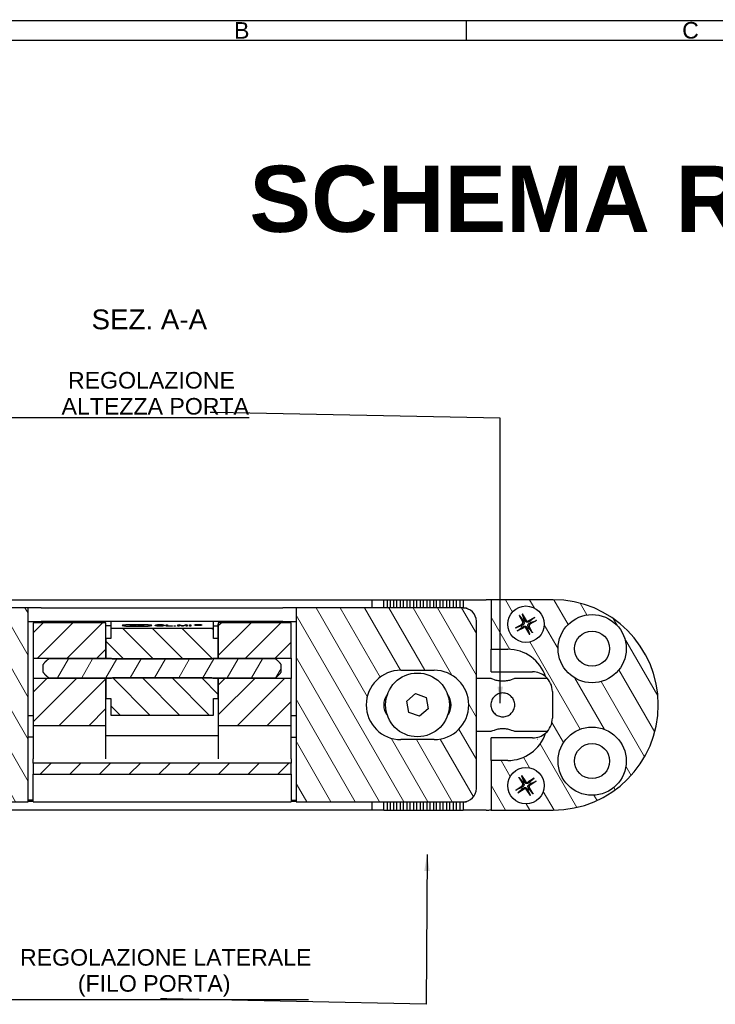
# Model space of a CAD drawing. Header units: millimetres. Extents: x 5 to 415, y 4 to 292.
# Tile 3 of 5: x 76 to 181, y 143 to 292. Entities that reach past the tile are written whole.
import ezdxf

# ---------------------------------------------------------------- set-up
doc = ezdxf.new("R2010")
doc.units = ezdxf.units.MM
for name, color, linetype, lineweight in [('Bordo (ISO)', 7, 'Continuous', 25), ('Simbolo (ISO)', 7, 'Continuous', 25), ('Tratteggio (ISO)', 7, 'Continuous', 15), ('Visibile (ISO)', 7, 'Continuous', 25)]:
    doc.layers.add(name, color=color, linetype=linetype, lineweight=lineweight)
doc.styles.add('Etichetta testo (ISO)', font='ARIAL.TTF')
doc.styles.add('Miglioranzo', font='ARIAL.TTF')
doc.dimstyles.new('Default - Metodo 1b (ISO)$7', dxfattribs={"dimtxt": 2.5, "dimasz": 2.5, "dimexe": 3.175, "dimexo": 0, "dimgap": 0.762, "dimtad": 1, "dimtoh": 1, "dimrnd": 1e-08, "dimtxsty": 'Miglioranzo', "dimcen": 0.09, "dimdle": 10, "dimclrd": 256, "dimclre": 256, "dimclrt": 256, "dimazin": 2, "dimtfac": 1.4, "dimtmove": 0, "dimatfit": 3, "dimfxl": 1, "dimtolj": 1, "dimlwd": -1, "dimlwe": -1, "dimarcsym": 0})

# ---------------------------------------------------------------- blocks, each defined once
blk = doc.blocks.new('Bordi Bordo A3')
at = {"layer": 'Bordo (ISO)'}
for p, q in [((8, 292), (415, 292)), ((143.67, 292), (143.67, 289)), ((5, 289), (415, 289))]:
    blk.add_line(p, q, dxfattribs=at)
at = {"layer": 'Bordo (ISO)', "char_height": 2.5, "width": 6.0822, "attachment_point": 5, "style": 'Miglioranzo'}
for s, insert in [('\\fArial|b0|i0;B', (109.75, 290.5)), ('C', (177.58, 290.5))]:
    blk.add_mtext(s, dxfattribs=dict(at, insert=insert))

msp = doc.modelspace()

# ---------------------------------------------------------------- hatches: boundary and pattern name
at = {"layer": 'Tratteggio (ISO)'}
h = msp.add_hatch(dxfattribs=at)
h.set_pattern_fill('ANSI31', color=256, scale=25.4, angle=75.0002, style=0)
h.set_pattern_definition([(120.0002, (0, 0), (-2.749626, -1.58751), [])])
edge = h.paths.add_edge_path()
edge.add_line((45.51, 196.95), (48.01, 196.95))
edge.add_line((48.01, 196.95), (48.01, 204.45))
edge.add_line((48.01, 204.45), (38.61, 204.45))
edge.add_ellipse((38.61, 188.55), major_axis=(0, 15.9), ratio=1, start_angle=0, end_angle=180)
edge.add_line((38.61, 172.65), (48.01, 172.65))
edge.add_line((48.01, 172.65), (48.01, 180.15))
edge.add_line((48.01, 180.15), (45.51, 180.15))
edge.add_ellipse((45.51, 186.15), major_axis=(0, -6), ratio=1, start_angle=288.2831, end_angle=360, ccw=False)
edge.add_ellipse((41.76, 186.55), major_axis=(-1.95, -2.28), ratio=1, start_angle=310.469, end_angle=360, ccw=False)
edge.add_line((38.76, 186.55), (38.76, 190.55))
edge.add_ellipse((41.76, 190.55), major_axis=(-3, 0), ratio=1, start_angle=310.469, end_angle=360, ccw=False)
edge.add_ellipse((45.51, 190.95), major_axis=(-5.7, 1.88), ratio=1, start_angle=288.2831, end_angle=360, ccw=False)
edge = h.paths.add_edge_path(flags=0)
edge.add_ellipse((32.76, 180.05), major_axis=(5.15, 0), ratio=1, start_angle=0, end_angle=360)
edge = h.paths.add_edge_path(flags=0)
edge.add_ellipse((32.76, 197.05), major_axis=(5.15, 0), ratio=1, start_angle=0, end_angle=360)
edge = h.paths.add_edge_path(flags=0)
edge.add_ellipse((42.76, 200.75), major_axis=(1.63, -2.21), ratio=1, start_angle=0, end_angle=360)
edge = h.paths.add_edge_path(flags=0)
edge.add_ellipse((42.76, 176.35), major_axis=(0, -2.75), ratio=1, start_angle=0, end_angle=360)
edge = h.paths.add_edge_path()
edge.add_line((149.96, 180.15), (147.46, 180.15))
edge.add_line((147.46, 180.15), (147.46, 172.65))
edge.add_line((147.46, 172.65), (156.81, 172.65))
edge.add_ellipse((156.81, 188.55), major_axis=(0, -15.9), ratio=1, start_angle=0, end_angle=180)
edge.add_line((156.81, 204.45), (147.46, 204.45))
edge.add_line((147.46, 204.45), (147.46, 196.95))
edge.add_line((147.46, 196.95), (149.96, 196.95))
edge.add_ellipse((149.96, 190.95), major_axis=(0, 6), ratio=1, start_angle=288.2831, end_angle=360, ccw=False)
edge.add_ellipse((153.71, 190.55), major_axis=(1.95, 2.28), ratio=1, start_angle=310.469, end_angle=360, ccw=False)
edge.add_line((156.71, 190.55), (156.71, 186.55))
edge.add_ellipse((153.71, 186.55), major_axis=(3, 0), ratio=1, start_angle=310.469, end_angle=360, ccw=False)
edge.add_ellipse((149.96, 186.15), major_axis=(5.7, -1.88), ratio=1, start_angle=288.2831, end_angle=360, ccw=False)
edge = h.paths.add_edge_path(flags=0)
edge.add_ellipse((162.71, 197.05), major_axis=(5.15, 0), ratio=1, start_angle=0, end_angle=360)
edge = h.paths.add_edge_path(flags=0)
edge.add_ellipse((162.71, 180.05), major_axis=(5.15, 0), ratio=1, start_angle=0, end_angle=360)
edge = h.paths.add_edge_path(flags=0)
edge.add_ellipse((152.71, 176.35), major_axis=(1.49, -2.31), ratio=1, start_angle=0, end_angle=360)
edge = h.paths.add_edge_path(flags=0)
edge.add_ellipse((152.71, 200.75), major_axis=(1.32, -2.41), ratio=1, start_angle=0, end_angle=360)
edge = h.paths.add_edge_path()
edge.add_line((117.96, 203.2), (117.96, 173.9))
edge.add_line((117.96, 173.9), (143.21, 173.9))
edge.add_ellipse((143.21, 175.9), major_axis=(0, -2), ratio=1, start_angle=0, end_angle=90)
edge.add_line((145.21, 175.9), (145.21, 201.2))
edge.add_ellipse((143.21, 201.2), major_axis=(2, 0), ratio=1, start_angle=0, end_angle=90)
edge.add_line((143.21, 203.2), (117.96, 203.2))
edge = h.paths.add_edge_path(flags=0)
edge.add_ellipse((138.81, 188.55), major_axis=(0, 5.25), ratio=1, start_angle=180, end_angle=360)
edge.add_line((138.81, 193.8), (133.81, 193.8))
edge.add_ellipse((133.81, 188.55), major_axis=(0, -5.25), ratio=1, start_angle=180, end_angle=360)
edge.add_line((133.81, 183.3), (138.81, 183.3))
edge = h.paths.add_edge_path()
edge.add_line((52.21, 173.9), (77.46, 173.9))
edge.add_line((77.46, 173.9), (77.46, 203.2))
edge.add_line((77.46, 203.2), (52.21, 203.2))
edge.add_ellipse((52.21, 201.2), major_axis=(0, 2), ratio=1, start_angle=0, end_angle=90)
edge.add_line((50.21, 201.2), (50.21, 175.9))
edge.add_ellipse((52.21, 175.9), major_axis=(-2, 0), ratio=1, start_angle=0, end_angle=90)
edge = h.paths.add_edge_path(flags=0)
edge.add_ellipse((61.61, 188.55), major_axis=(0, 5.25), ratio=1, start_angle=180, end_angle=360)
edge.add_line((61.61, 193.8), (56.61, 193.8))
edge.add_ellipse((56.61, 188.55), major_axis=(0, -5.25), ratio=1, start_angle=180, end_angle=360)
edge.add_line((56.61, 183.3), (61.61, 183.3))
h = msp.add_hatch(dxfattribs=at)
h.set_pattern_fill('ANSI31', color=256, scale=25.4, style=0)
h.set_pattern_definition([(45, (0, 0), (-2.245064, 2.245064), [])])
h.paths.add_polyline_path([(78.21, 195.62), (89.21, 195.62), (89.21, 198.61), (89.21, 200.97), (78.21, 200.97)])
h.paths.add_polyline_path([(89.21, 192.53), (78.21, 192.53), (78.21, 185.45), (89.21, 185.45), (89.21, 189.53)])
h.paths.add_polyline_path([(106.21, 185.45), (117.21, 185.45), (117.21, 192.53), (106.21, 192.53), (106.21, 189.53)])
h.paths.add_polyline_path([(117.21, 200.97), (106.21, 200.97), (106.21, 198.61), (106.21, 195.62), (117.21, 195.62)])
h.paths.add_polyline_path([(117.21, 178.06), (117.21, 179.74), (78.21, 179.74), (78.21, 178.06)])
h = msp.add_hatch(dxfattribs=at)
h.set_pattern_fill('ANSI31', color=256, scale=25.4, angle=90.0002, style=0)
h.set_pattern_definition([(135.0002, (0, 0), (-2.245056, -2.245072), [])])
edge = h.paths.add_edge_path()
edge.add_line((89.96, 198.61), (89.21, 198.61))
edge.add_line((89.21, 198.61), (89.21, 195.62))
edge.add_line((89.21, 195.62), (89.96, 195.62))
edge.add_spline(control_points=[(89.96, 195.62), (90.12, 195.56), (90.26, 195.51)], knot_values=[0, 0, 0, 0.031955, 0.031955, 0.031955], weights=[1, 1.000364, 1], degree=2, periodic=0)
edge.add_line((90.26, 195.51), (105.16, 195.51))
edge.add_spline(control_points=[(105.16, 195.51), (105.31, 195.56), (105.46, 195.62)], knot_values=[0, 0, 0, 0.031955, 0.031955, 0.031955], weights=[1, 1.000364, 1], degree=2, periodic=0)
edge.add_line((105.46, 195.62), (106.21, 195.62))
edge.add_line((106.21, 195.62), (106.21, 198.61))
edge.add_line((106.21, 198.61), (105.46, 198.61))
edge.add_line((105.46, 198.61), (105.46, 200.09))
edge.add_line((105.46, 200.09), (89.96, 200.09))
edge.add_line((89.96, 200.09), (89.96, 198.61))
edge = h.paths.add_edge_path()
edge.add_line((89.21, 189.53), (89.96, 189.53))
edge.add_line((89.96, 189.53), (89.96, 187.02))
edge.add_line((89.96, 187.02), (105.46, 187.02))
edge.add_line((105.46, 187.02), (105.46, 189.53))
edge.add_line((105.46, 189.53), (106.21, 189.53))
edge.add_line((106.21, 189.53), (106.21, 192.53))
edge.add_line((106.21, 192.53), (105.46, 192.53))
edge.add_spline(control_points=[(105.46, 192.53), (105.31, 192.58), (105.16, 192.64)], knot_values=[0, 0, 0, 0.031955, 0.031955, 0.031955], weights=[1, 1.000364, 1], degree=2, periodic=0)
edge.add_line((105.16, 192.64), (90.26, 192.64))
edge.add_spline(control_points=[(90.26, 192.64), (90.12, 192.58), (89.96, 192.53)], knot_values=[0, 0, 0, 0.031955, 0.031955, 0.031955], weights=[1, 1.000364, 1], degree=2, periodic=0)
edge.add_line((89.96, 192.53), (89.21, 192.53))
edge.add_line((89.21, 192.53), (89.21, 189.53))
h = msp.add_hatch(dxfattribs=at)
h.set_pattern_fill('ANSI31', color=256, scale=25.4, angle=15, style=0)
h.set_pattern_definition([(60, (0, 0), (-2.74963, 1.5875), [])])
edge = h.paths.add_edge_path()
edge.add_spline(control_points=[(79.71, 193.52), (79.95, 193.14), (80.58, 192.64)], knot_values=[0, 0, 0, 0.123716, 0.123716, 0.123716], weights=[1, 1.033066, 1], degree=2, periodic=0)
edge.add_line((80.58, 192.64), (90.26, 192.64))
edge.add_line((90.26, 192.64), (105.16, 192.64))
edge.add_line((105.16, 192.64), (114.85, 192.64))
edge.add_spline(control_points=[(114.85, 192.64), (115.47, 193.14), (115.71, 193.52)], knot_values=[0, 0, 0, 0.123716, 0.123716, 0.123716], weights=[1, 1.033066, 1], degree=2, periodic=0)
edge.add_line((115.71, 193.52), (115.71, 194.63))
edge.add_spline(control_points=[(115.71, 194.63), (115.47, 195.01), (114.85, 195.51)], knot_values=[0, 0, 0, 0.123716, 0.123716, 0.123716], weights=[1, 1.033066, 1], degree=2, periodic=0)
edge.add_line((114.85, 195.51), (105.16, 195.51))
edge.add_line((105.16, 195.51), (90.26, 195.51))
edge.add_line((90.26, 195.51), (80.58, 195.51))
edge.add_spline(control_points=[(80.58, 195.51), (79.95, 195.01), (79.71, 194.63)], knot_values=[0, 0, 0, 0.123716, 0.123716, 0.123716], weights=[1, 1.033066, 1], degree=2, periodic=0)
edge.add_line((79.71, 194.63), (79.71, 193.52))

# ---------------------------------------------------------------- linework, layer by layer
at = {"layer": 'Visibile (ISO)'}
for p, q in [((65.96, 204.45), (129.46, 204.45)), ((129.46, 204.45), (131.21, 204.45)), ((129.46, 203.2), (129.46, 204.45)), ((131.21, 204.45), (131.71, 204.45)), ((131.21, 203.2), (131.21, 204.45)), ((131.71, 204.45), (131.71, 203.2)), ((131.71, 204.45), (132.21, 204.45)), ((132.21, 204.45), (132.71, 204.45)), ((132.21, 204.45), (132.21, 203.2)), ((132.71, 204.45), (133.21, 204.45)), ((132.71, 204.45), (132.71, 203.2)), ((133.21, 203.2), (133.21, 204.45)), ((133.21, 204.45), (133.71, 204.45)), ((133.71, 204.45), (133.71, 203.2)), ((133.71, 204.45), (134.21, 204.45)), ((134.21, 204.45), (134.71, 204.45)), ((134.21, 203.2), (134.21, 204.45)), ((134.71, 204.45), (135.21, 204.45)), ((134.71, 204.45), (134.71, 203.2)), ((135.21, 204.45), (135.71, 204.45)), ((135.21, 203.2), (135.21, 204.45)), ((135.71, 204.45), (136.21, 204.45)), ((135.71, 204.45), (135.71, 203.2)), ((136.21, 204.45), (136.71, 204.45)), ((136.21, 203.2), (136.21, 204.45)), ((136.71, 204.45), (137.21, 204.45)), ((136.71, 204.45), (136.71, 203.2)), ((137.21, 204.45), (137.71, 204.45)), ((137.21, 203.2), (137.21, 204.45)), ((137.71, 204.45), (138.21, 204.45)), ((137.71, 204.45), (137.71, 203.2)), ((138.21, 204.45), (138.71, 204.45)), ((138.21, 203.2), (138.21, 204.45)), ((138.71, 204.45), (139.21, 204.45)), ((138.71, 204.45), (138.71, 203.2)), ((139.21, 204.45), (139.71, 204.45)), ((139.21, 203.2), (139.21, 204.45)), ((139.71, 204.45), (140.21, 204.45)), ((139.71, 204.45), (139.71, 203.2)), ((140.21, 204.45), (140.71, 204.45)), ((140.21, 203.2), (140.21, 204.45)), ((140.71, 204.45), (141.21, 204.45)), ((140.71, 204.45), (140.71, 203.2)), ((141.21, 204.45), (141.71, 204.45)), ((141.21, 203.2), (141.21, 204.45)), ((141.71, 204.45), (142.21, 204.45)), ((141.71, 204.45), (141.71, 203.2)), ((142.21, 204.45), (142.71, 204.45)), ((142.21, 203.2), (142.21, 204.45)), ((142.71, 204.45), (143.21, 204.45)), ((142.71, 204.45), (142.71, 203.2)), ((143.21, 204.45), (143.21, 203.2)), ((143.21, 204.45), (146.71, 204.45)), ((156.81, 204.45), (147.46, 204.45)), ((147.46, 204.45), (147.46, 196.95)), ((77.46, 203.2), (52.21, 203.2)), ((77.46, 173.9), (77.46, 203.2)), ((79.46, 203.2), (77.46, 203.2)), ((79.46, 203.2), (115.96, 203.2)), ((117.96, 203.2), (115.96, 203.2)), ((117.96, 203.2), (117.96, 173.9)), ((143.21, 203.2), (117.96, 203.2)), ((143.21, 203.2), (143.71, 203.2)), ((143.71, 203.2), (143.71, 203.14)), ((77.46, 201.15), (79.46, 201.15)), ((89.21, 200.97), (78.21, 200.97)), ((78.21, 200.97), (78.21, 195.62)), ((115.96, 201.15), (79.46, 201.15)), ((89.21, 195.62), (89.21, 200.97)), ((89.96, 201.15), (89.96, 200.09)), ((105.46, 200.09), (105.46, 201.15)), ((117.21, 200.97), (106.21, 200.97)), ((106.21, 200.97), (106.21, 195.62)), ((115.96, 201.15), (117.96, 201.15)), ((117.21, 195.62), (117.21, 200.97)), ((145.21, 175.9), (145.21, 201.2)), ((151.7, 202.07), (152.24, 201.04)), ((151.75, 201.99), (152.25, 201.34)), ((152.15, 202.31), (152.72, 201.31)), ((152.46, 201.46), (152.19, 202.23)), ((154.03, 201.76), (153.01, 201.23)), ((154.28, 201.32), (153.27, 200.74)), ((153.95, 201.71), (153.3, 201.21)), ((153.42, 201), (154.19, 201.27)), ((89.96, 200.48), (89.21, 200.48)), ((105.46, 200.09), (89.96, 200.09)), ((89.96, 200.09), (89.96, 198.61)), ((91.76, 200.56), (91.76, 200.52)), ((92.91, 200.56), (92.91, 200.52)), ((93.24, 200.64), (93.24, 200.63)), ((93.24, 200.48), (93.24, 200.47)), ((93.34, 200.65), (93.34, 200.64)), ((93.34, 200.49), (93.34, 200.48)), ((93.43, 200.64), (93.43, 200.63)), ((93.43, 200.48), (93.43, 200.47)), ((93.76, 200.56), (93.76, 200.52)), ((94.06, 200.56), (94.06, 200.52)), ((94.39, 200.64), (94.39, 200.63)), ((94.39, 200.48), (94.39, 200.47)), ((94.49, 200.65), (94.49, 200.64)), ((94.49, 200.49), (94.49, 200.48)), ((94.58, 200.64), (94.58, 200.63)), ((94.58, 200.48), (94.58, 200.47)), ((94.91, 200.56), (94.91, 200.52)), ((96.06, 200.56), (96.06, 200.52)), ((96.87, 200.56), (96.87, 200.49)), ((97.89, 200.57), (97.89, 200.49)), ((98.35, 200.47), (98.35, 200.67)), ((98.35, 200.67), (98.54, 200.67)), ((99.28, 200.47), (98.35, 200.47)), ((98.54, 200.67), (98.54, 200.49)), ((98.54, 200.49), (99.28, 200.49)), ((98.54, 200.49), (98.54, 200.47)), ((99.28, 200.49), (99.28, 200.47)), ((99.54, 200.47), (99.54, 200.49)), ((99.54, 200.49), (99.75, 200.49)), ((99.75, 200.47), (99.54, 200.47)), ((99.75, 200.49), (99.75, 200.47)), ((100.09, 200.47), (100.09, 200.67)), ((100.09, 200.67), (100.39, 200.67)), ((100.28, 200.47), (100.09, 200.47)), ((100.29, 200.64), (100.28, 200.64)), ((100.28, 200.64), (100.28, 200.47)), ((100.71, 200.47), (100.29, 200.64)), ((100.39, 200.67), (100.74, 200.53)), ((100.39, 200.67), (100.39, 200.6)), ((100.89, 200.47), (100.71, 200.47)), ((100.81, 200.5), (100.81, 200.5)), ((100.81, 200.5), (100.81, 200.47)), ((100.81, 200.5), (100.81, 200.47)), ((100.89, 200.53), (101.25, 200.67)), ((101.32, 200.63), (100.89, 200.47)), ((101.25, 200.67), (101.51, 200.67)), ((101.25, 200.67), (101.25, 200.61)), ((101.33, 200.63), (101.32, 200.63)), ((101.33, 200.47), (101.33, 200.63)), ((101.51, 200.47), (101.33, 200.47)), ((101.51, 200.67), (101.51, 200.47)), ((101.86, 200.47), (101.86, 200.67)), ((101.86, 200.67), (102.07, 200.67)), ((102.07, 200.47), (101.86, 200.47)), ((102.07, 200.67), (102.07, 200.47)), ((102.72, 200.62), (102.72, 200.59)), ((102.97, 200.65), (103.25, 200.65)), ((102.97, 200.59), (102.97, 200.65)), ((103.05, 200.59), (102.97, 200.59)), ((103.24, 200.64), (103.05, 200.64)), ((103.05, 200.64), (103.05, 200.62)), ((103.05, 200.62), (103.05, 200.62)), ((103.05, 200.62), (103.24, 200.62)), ((103.05, 200.62), (103.05, 200.59)), ((103.16, 200.62), (103.05, 200.62)), ((103.34, 200.59), (103.16, 200.62)), ((103.3, 200.64), (103.24, 200.64)), ((103.24, 200.62), (103.3, 200.63)), ((103.24, 200.62), (103.24, 200.61)), ((103.25, 200.65), (103.34, 200.64)), ((103.25, 200.65), (103.25, 200.64)), ((103.26, 200.62), (103.44, 200.59)), ((103.26, 200.62), (103.26, 200.6)), ((103.34, 200.62), (103.26, 200.62)), ((103.31, 200.64), (103.3, 200.64)), ((103.3, 200.63), (103.3, 200.62)), ((103.3, 200.63), (103.31, 200.63)), ((103.33, 200.63), (103.31, 200.64)), ((103.31, 200.63), (103.31, 200.62)), ((103.31, 200.63), (103.33, 200.63)), ((103.33, 200.63), (103.33, 200.62)), ((103.33, 200.63), (103.33, 200.63)), ((103.34, 200.64), (103.38, 200.64)), ((103.34, 200.64), (103.34, 200.62)), ((103.38, 200.62), (103.34, 200.62)), ((103.44, 200.59), (103.34, 200.59)), ((103.38, 200.64), (103.41, 200.63)), ((103.38, 200.64), (103.38, 200.62)), ((103.41, 200.63), (103.38, 200.62)), ((103.41, 200.63), (103.41, 200.63)), ((103.63, 200.62), (103.63, 200.59)), ((105.46, 200.48), (106.19, 200.48)), ((105.46, 198.61), (105.46, 200.09)), ((106.19, 198.61), (106.19, 200.73)), ((106.21, 200.73), (106.19, 200.73)), ((151.15, 200.18), (152.15, 200.76)), ((152, 200.5), (151.23, 200.22)), ((151.39, 199.74), (152.42, 200.27)), ((151.47, 199.79), (152.12, 200.29)), ((153.28, 199.19), (152.7, 200.19)), ((152.96, 200.04), (153.24, 199.27)), ((153.68, 199.51), (153.18, 200.16)), ((153.72, 199.43), (153.19, 200.46)), ((89.96, 198.61), (89.21, 198.61)), ((89.21, 198.61), (89.21, 195.62)), ((106.21, 198.61), (105.46, 198.61)), ((106.21, 195.62), (106.21, 198.61)), ((147.46, 196.95), (149.96, 196.95)), ((147.46, 193.55), (147.46, 196.95)), ((78.21, 195.62), (89.21, 195.62)), ((78.21, 195.62), (78.21, 192.53)), ((114.85, 195.51), (80.58, 195.51)), ((89.21, 195.51), (89.21, 195.62)), ((89.21, 195.62), (89.96, 195.62)), ((89.21, 195.51), (89.21, 195.62)), ((89.96, 195.62), (89.96, 195.51)), ((90.26, 195.51), (105.16, 195.51)), ((105.46, 195.62), (106.21, 195.62)), ((105.46, 195.51), (105.46, 195.62)), ((106.21, 195.62), (117.21, 195.62)), ((106.21, 195.51), (106.21, 195.62)), ((106.21, 195.62), (106.21, 195.51)), ((117.21, 195.62), (117.21, 192.53)), ((79.71, 194.63), (79.71, 193.52)), ((115.71, 193.52), (115.71, 194.63)), ((133.81, 193.8), (138.81, 193.8)), ((147.46, 193.55), (153.71, 193.55)), ((89.21, 192.53), (78.21, 192.53)), ((78.21, 192.53), (78.21, 185.45)), ((80.58, 192.64), (114.85, 192.64)), ((89.21, 192.53), (89.21, 192.64)), ((89.21, 192.53), (89.21, 192.64)), ((89.21, 185.45), (89.21, 192.53)), ((89.96, 192.53), (89.21, 192.53)), ((89.21, 192.53), (89.21, 189.53)), ((89.96, 192.64), (89.96, 192.53)), ((105.16, 192.64), (90.26, 192.64)), ((105.46, 192.53), (105.46, 192.64)), ((106.21, 192.53), (105.46, 192.53)), ((106.21, 192.53), (106.21, 192.64)), ((106.21, 192.64), (106.21, 192.53)), ((117.21, 192.53), (106.21, 192.53)), ((106.21, 192.53), (106.21, 185.45)), ((106.21, 189.53), (106.21, 192.53)), ((117.21, 185.45), (117.21, 192.53)), ((147.41, 192.55), (145.21, 192.55)), ((155.95, 192.55), (151.01, 192.55)), ((156.71, 190.55), (156.71, 186.55)), ((89.21, 189.53), (89.96, 189.53)), ((89.96, 189.53), (89.96, 187.02)), ((105.46, 187.02), (105.46, 189.53)), ((105.46, 189.53), (106.21, 189.53)), ((131.71, 190.08), (131.71, 189.99)), ((134.68, 189.13), (135.99, 190.25)), ((135, 187.42), (134.68, 189.13)), ((135.99, 190.25), (137.63, 189.68)), ((137.63, 189.68), (137.95, 187.97)), ((141.21, 187.55), (141.21, 189.55)), ((137.95, 187.97), (136.63, 186.85)), ((77.46, 186.95), (78.21, 186.95)), ((89.96, 187.02), (105.46, 187.02)), ((117.21, 186.95), (117.96, 186.95)), ((131.71, 187.11), (131.71, 187.02)), ((136.63, 186.85), (135, 187.42)), ((78.21, 185.45), (89.21, 185.45)), ((78.21, 185.45), (78.21, 180.42)), ((89.21, 180.42), (89.21, 185.45)), ((106.21, 185.45), (117.21, 185.45)), ((106.21, 185.45), (106.21, 180.42)), ((117.21, 180.42), (117.21, 185.45)), ((147.41, 184.55), (145.21, 184.55)), ((155.95, 184.55), (151.01, 184.55)), ((78.21, 183.65), (77.46, 183.65)), ((89.21, 183.9), (106.21, 183.9)), ((117.21, 183.65), (117.96, 183.65)), ((138.81, 183.3), (133.81, 183.3)), ((147.46, 180.15), (147.46, 183.55)), ((153.71, 183.55), (147.46, 183.55)), ((78.21, 179.74), (78.21, 180.42)), ((117.21, 180.42), (117.21, 179.74)), ((149.96, 180.15), (147.46, 180.15)), ((147.46, 180.15), (147.46, 172.65)), ((117.21, 179.74), (78.21, 179.74)), ((78.21, 179.74), (78.21, 178.06)), ((117.21, 178.06), (117.21, 179.74)), ((78.21, 178.06), (117.21, 178.06)), ((78.21, 173.9), (78.21, 178.06)), ((117.21, 178.06), (117.21, 173.9)), ((151.61, 177.6), (152.22, 176.61)), ((151.66, 177.52), (152.21, 176.91)), ((152.04, 177.87), (152.68, 176.91)), ((152.41, 177.04), (152.08, 177.79)), ((153.96, 177.45), (152.97, 176.85)), ((153.88, 177.4), (153.27, 176.85)), ((151.19, 175.68), (152.15, 176.32)), ((152.02, 176.05), (151.27, 175.72)), ((151.47, 175.25), (152.45, 175.85)), ((151.54, 175.3), (152.15, 175.85)), ((153.39, 174.83), (152.74, 175.79)), ((153.01, 175.66), (153.34, 174.91)), ((153.81, 175.1), (153.21, 176.09)), ((153.76, 175.18), (153.22, 175.79)), ((154.23, 177.02), (153.27, 176.38)), ((153.4, 176.65), (154.15, 176.98)), ((78.21, 174.15), (77.46, 174.15)), ((117.21, 174.15), (117.96, 174.15)), ((117.94, 174.15), (117.94, 173.95)), ((52.21, 173.9), (77.46, 173.9)), ((129.46, 172.65), (65.96, 172.65)), ((78.21, 173.95), (77.46, 173.95)), ((78.21, 173.9), (117.21, 173.9)), ((117.94, 173.95), (117.21, 173.95)), ((117.96, 173.9), (143.21, 173.9)), ((129.46, 172.65), (129.46, 173.9)), ((131.21, 172.65), (129.46, 172.65)), ((131.21, 172.65), (131.21, 173.9)), ((131.21, 172.65), (131.71, 172.65)), ((131.71, 173.9), (131.71, 172.65)), ((131.71, 172.65), (132.21, 172.65)), ((132.21, 173.9), (132.21, 172.65)), ((132.21, 172.65), (132.71, 172.65)), ((132.71, 173.9), (132.71, 172.65)), ((132.71, 172.65), (133.21, 172.65)), ((133.21, 172.65), (133.21, 173.9)), ((133.21, 172.65), (133.71, 172.65)), ((133.71, 173.9), (133.71, 172.65)), ((133.71, 172.65), (134.21, 172.65)), ((134.21, 172.65), (134.21, 173.9)), ((134.21, 172.65), (134.71, 172.65)), ((134.71, 173.9), (134.71, 172.65)), ((134.71, 172.65), (135.21, 172.65)), ((135.21, 172.65), (135.21, 173.9)), ((135.21, 172.65), (135.71, 172.65)), ((135.71, 173.9), (135.71, 172.65)), ((135.71, 172.65), (136.21, 172.65)), ((136.21, 172.65), (136.21, 173.9)), ((136.21, 172.65), (136.71, 172.65)), ((136.71, 173.9), (136.71, 172.65)), ((136.71, 172.65), (137.21, 172.65)), ((137.21, 172.65), (137.21, 173.9)), ((137.21, 172.65), (137.71, 172.65)), ((137.71, 173.9), (137.71, 172.65)), ((137.71, 172.65), (138.21, 172.65)), ((138.21, 172.65), (138.21, 173.9)), ((138.21, 172.65), (138.71, 172.65)), ((138.71, 173.9), (138.71, 172.65)), ((138.71, 172.65), (139.21, 172.65)), ((139.21, 172.65), (139.21, 173.9)), ((139.21, 172.65), (139.71, 172.65)), ((139.71, 173.9), (139.71, 172.65)), ((139.71, 172.65), (140.21, 172.65)), ((140.21, 172.65), (140.21, 173.9)), ((140.21, 172.65), (140.71, 172.65)), ((140.71, 173.9), (140.71, 172.65)), ((140.71, 172.65), (141.21, 172.65)), ((141.21, 172.65), (141.21, 173.9)), ((141.21, 172.65), (141.71, 172.65)), ((141.71, 173.9), (141.71, 172.65)), ((141.71, 172.65), (142.21, 172.65)), ((142.21, 172.65), (142.21, 173.9)), ((142.21, 172.65), (142.71, 172.65)), ((142.71, 173.9), (142.71, 172.65)), ((142.71, 172.65), (143.21, 172.65)), ((143.21, 173.9), (143.71, 173.9)), ((143.21, 173.9), (143.21, 172.65)), ((146.71, 172.65), (143.21, 172.65)), ((143.71, 173.96), (143.71, 173.9)), ((147.46, 172.65), (156.81, 172.65))]:
    msp.add_line(p, q, dxfattribs=at)
for centre, radius in [((152.71, 200.75), 2.75), ((162.71, 197.05), 5.15), ((162.71, 197.05), 2.65), ((136.31, 188.55), 4.82), ((162.71, 180.05), 5.15), ((162.71, 180.05), 2.65), ((152.71, 176.35), 2.75)]:
    msp.add_circle(centre, radius, dxfattribs=at)
for centre, radius, start, end in [((146.71, 196.45), 8, 84.6206, 90), ((156.81, 188.55), 15.9, 270, 90), ((143.21, 201.2), 2, 0, 90), ((152.05, 200.94), 0.215, 299.8087, 27.5442), ((152.71, 200.75), 0.752, 109.2843, 128.0686), ((152.91, 201.42), 0.215, 209.8087, 297.5442), ((152.71, 200.75), 0.752, 19.2843, 38.0686), ((152.71, 200.75), 0.752, 199.2843, 218.0686), ((152.52, 200.08), 0.215, 29.8087, 117.5442), ((152.71, 200.75), 0.752, 289.2843, 308.0686), ((153.38, 200.55), 0.215, 119.8087, 207.5442), ((149.96, 190.95), 6, 18.2831, 90), ((133.81, 188.55), 5.25, 90, 270), ((138.81, 188.55), 5.25, 270, 90), ((153.71, 190.55), 3, 49.531, 90), ((153.71, 190.55), 3, 0, 49.531), ((133.81, 188.55), 2.6, 141.8446, 218.1554), ((138.81, 188.55), 2.6, 321.8446, 38.1554), ((153.71, 186.55), 3, 310.469, 0), ((149.96, 186.15), 6, 270, 341.7169), ((153.71, 186.55), 3, 270, 310.469), ((143.21, 175.9), 2, 270, 0), ((152.71, 176.35), 0.752, 203.3015, 222.0859), ((152.03, 176.5), 0.215, 303.8259, 31.5614), ((152.71, 176.35), 0.752, 113.3015, 132.0859), ((152.56, 175.67), 0.215, 33.8259, 121.5614), ((152.86, 177.03), 0.215, 213.8259, 301.5614), ((152.71, 176.35), 0.752, 293.3015, 312.0859), ((153.39, 176.2), 0.215, 123.8259, 211.5614), ((152.71, 176.35), 0.752, 23.3015, 42.0859), ((146.71, 180.65), 8, 270, 275.3794)]:
    msp.add_arc(centre, radius, start, end, dxfattribs=at)
for centre, major_axis, start_param, end_param in [((92.76, 200.56), (-1.1, 0), 4.162342, 8.404029), ((92.76, 200.56), (-1, 0), 4.207517, 8.358854), ((93.91, 200.56), (-1.1, 0), 5.363074, 7.203297), ((93.91, 200.56), (-1, 0), 5.324993, 7.241377), ((93.91, 200.56), (1.1, 0), 1.020749, 2.120843), ((92.76, 200.56), (1, 0), 5.324993, 7.241377), ((93.91, 200.56), (-1.1, 0), 1.020749, 2.120843), ((93.91, 200.56), (-1, 0), 4.207517, 5.217261), ((92.76, 200.56), (1.1, 0), 5.363074, 7.203297), ((93.91, 200.56), (1, 0), 4.207517, 5.217261), ((95.06, 200.56), (-1.1, 0), 5.363074, 7.203297), ((95.06, 200.56), (-1, 0), 5.324993, 7.241377), ((95.06, 200.56), (1.1, 0), 4.162342, 8.404029), ((93.91, 200.56), (1, 0), 5.324993, 7.241377), ((95.06, 200.56), (1, 0), 4.207517, 8.358854), ((93.91, 200.56), (1.1, 0), 5.363074, 7.203297)]:
    msp.add_ellipse(centre, major_axis=major_axis, ratio=0.091391, start_param=start_param, end_param=end_param, dxfattribs=at)
for points, knots in [([(151.75, 201.99), (151.74, 201.99), (151.74, 202), (151.73, 202.01), (151.73, 202.02), (151.71, 202.05), (151.71, 202.06), (151.7, 202.07)], [0.03495487, 0.03495487, 0.03495487, 0.03495487, 0.03801973, 0.03801973, 0.04181436, 0.04181436, 0.04566018, 0.04566018, 0.04566018, 0.04566018]), ([(152.15, 202.31), (152.15, 202.3), (152.16, 202.29), (152.17, 202.27), (152.18, 202.26), (152.18, 202.24), (152.19, 202.24), (152.19, 202.23)], [0.0153115, 0.0153115, 0.0153115, 0.0153115, 0.01915732, 0.01915732, 0.02295195, 0.02295195, 0.02601681, 0.02601681, 0.02601681, 0.02601681]), ([(152.38, 201.12), (152.4, 201.08), (152.41, 201.04), (152.43, 200.98), (152.43, 200.95), (152.43, 200.89), (152.42, 200.86), (152.41, 200.81), (152.39, 200.78), (152.36, 200.73), (152.35, 200.71), (152.3, 200.66), (152.27, 200.64), (152.23, 200.62)], [0.16722794, 0.16722794, 0.16722794, 0.16722794, 0.17980141, 0.17980141, 0.1882428, 0.1882428, 0.19668418, 0.19668418, 0.20512557, 0.20512557, 0.21356695, 0.21356695, 0.22614043, 0.22614043, 0.22614043, 0.22614043]), ([(153.08, 201.08), (153.05, 201.06), (153.01, 201.05), (152.94, 201.04), (152.91, 201.03), (152.86, 201.04), (152.83, 201.04), (152.77, 201.06), (152.74, 201.07), (152.69, 201.1), (152.67, 201.12), (152.63, 201.16), (152.6, 201.19), (152.58, 201.23)], [0.16722794, 0.16722794, 0.16722794, 0.16722794, 0.17980141, 0.17980141, 0.1882428, 0.1882428, 0.19668418, 0.19668418, 0.20512557, 0.20512557, 0.21356695, 0.21356695, 0.22614043, 0.22614043, 0.22614043, 0.22614043]), ([(153.95, 201.71), (153.96, 201.72), (153.96, 201.72), (153.98, 201.73), (153.99, 201.74), (154.01, 201.75), (154.02, 201.76), (154.03, 201.76)], [0.03495487, 0.03495487, 0.03495487, 0.03495487, 0.03801973, 0.03801973, 0.04181436, 0.04181436, 0.04566018, 0.04566018, 0.04566018, 0.04566018]), ([(154.28, 201.32), (154.26, 201.31), (154.25, 201.3), (154.23, 201.29), (154.22, 201.29), (154.2, 201.28), (154.2, 201.28), (154.19, 201.27)], [0.0153115, 0.0153115, 0.0153115, 0.0153115, 0.01915732, 0.01915732, 0.02295195, 0.02295195, 0.02601681, 0.02601681, 0.02601681, 0.02601681]), ([(151.15, 200.18), (151.16, 200.19), (151.17, 200.2), (151.19, 200.21), (151.2, 200.21), (151.22, 200.22), (151.23, 200.22), (151.23, 200.22)], [0.0153115, 0.0153115, 0.0153115, 0.0153115, 0.01915732, 0.01915732, 0.02295195, 0.02295195, 0.02601681, 0.02601681, 0.02601681, 0.02601681]), ([(151.47, 199.79), (151.47, 199.78), (151.46, 199.78), (151.45, 199.77), (151.44, 199.76), (151.42, 199.75), (151.4, 199.74), (151.39, 199.74)], [0.03495487, 0.03495487, 0.03495487, 0.03495487, 0.03801973, 0.03801973, 0.04181436, 0.04181436, 0.04566018, 0.04566018, 0.04566018, 0.04566018]), ([(152.34, 200.42), (152.38, 200.44), (152.42, 200.45), (152.48, 200.46), (152.51, 200.47), (152.57, 200.46), (152.6, 200.46), (152.65, 200.44), (152.68, 200.43), (152.73, 200.4), (152.75, 200.38), (152.8, 200.34), (152.82, 200.31), (152.84, 200.27)], [0.16722794, 0.16722794, 0.16722794, 0.16722794, 0.17980141, 0.17980141, 0.1882428, 0.1882428, 0.19668418, 0.19668418, 0.20512557, 0.20512557, 0.21356695, 0.21356695, 0.22614043, 0.22614043, 0.22614043, 0.22614043]), ([(153.05, 200.38), (153.03, 200.42), (153.01, 200.46), (153, 200.52), (153, 200.55), (153, 200.61), (153, 200.64), (153.02, 200.69), (153.03, 200.72), (153.06, 200.77), (153.08, 200.79), (153.12, 200.84), (153.16, 200.86), (153.19, 200.88)], [0.16722794, 0.16722794, 0.16722794, 0.16722794, 0.17980141, 0.17980141, 0.1882428, 0.1882428, 0.19668418, 0.19668418, 0.20512557, 0.20512557, 0.21356695, 0.21356695, 0.22614043, 0.22614043, 0.22614043, 0.22614043]), ([(153.68, 199.51), (153.68, 199.5), (153.68, 199.5), (153.69, 199.49), (153.7, 199.47), (153.71, 199.45), (153.72, 199.44), (153.72, 199.43)], [0.03495487, 0.03495487, 0.03495487, 0.03495487, 0.03801973, 0.03801973, 0.04181436, 0.04181436, 0.04566018, 0.04566018, 0.04566018, 0.04566018]), ([(153.28, 199.19), (153.27, 199.2), (153.26, 199.21), (153.25, 199.23), (153.25, 199.24), (153.24, 199.26), (153.24, 199.26), (153.24, 199.27)], [0.0153115, 0.0153115, 0.0153115, 0.0153115, 0.01915732, 0.01915732, 0.02295195, 0.02295195, 0.02601681, 0.02601681, 0.02601681, 0.02601681]), ([(151.01, 192.55), (151.01, 192.55), (150.97, 192.53), (150.78, 192.45), (150.64, 192.39), (150.33, 192.29), (150.13, 192.23), (149.68, 192.15), (149.44, 192.12), (148.98, 192.12), (148.74, 192.15), (148.3, 192.23), (148.1, 192.29), (147.78, 192.39), (147.64, 192.45), (147.46, 192.53), (147.41, 192.55), (147.41, 192.55)], [0.2755816, 0.2755816, 0.2755816, 0.2755816, 0.3444186, 0.3444186, 0.4132555, 0.4132555, 0.4822094, 0.4822094, 0.5511633, 0.5511633, 0.6201171, 0.6201171, 0.689071, 0.689071, 0.757908, 0.757908, 0.8267449, 0.8267449, 0.8267449, 0.8267449]), ([(149.21, 190.35), (149.44, 190.35), (149.68, 190.3), (150.13, 190.12), (150.33, 189.98), (150.64, 189.66), (150.78, 189.46), (150.97, 189.02), (151.01, 188.78), (151.01, 188.32), (150.97, 188.08), (150.78, 187.64), (150.64, 187.43), (150.33, 187.12), (150.13, 186.98), (149.68, 186.8), (149.44, 186.75), (148.98, 186.75), (148.74, 186.8), (148.3, 186.98), (148.1, 187.12), (147.78, 187.43), (147.64, 187.64), (147.46, 188.08), (147.41, 188.32), (147.41, 188.78), (147.46, 189.02), (147.64, 189.46), (147.78, 189.66), (148.1, 189.98), (148.3, 190.12), (148.74, 190.3), (148.98, 190.35), (149.21, 190.35)], [0, 0, 0, 0, 0.068954, 0.068954, 0.137908, 0.137908, 0.206745, 0.206745, 0.275582, 0.275582, 0.344419, 0.344419, 0.413255, 0.413255, 0.482209, 0.482209, 0.551163, 0.551163, 0.620117, 0.620117, 0.689071, 0.689071, 0.757908, 0.757908, 0.826745, 0.826745, 0.895582, 0.895582, 0.964419, 0.964419, 1.033373, 1.033373, 1.102327, 1.102327, 1.102327, 1.102327]), ([(147.41, 184.55), (147.41, 184.55), (147.46, 184.57), (147.64, 184.65), (147.78, 184.7), (148.1, 184.81), (148.3, 184.87), (148.74, 184.95), (148.98, 184.98), (149.44, 184.98), (149.68, 184.95), (150.13, 184.87), (150.33, 184.81), (150.64, 184.7), (150.78, 184.65), (150.97, 184.57), (151.01, 184.55), (151.01, 184.55)], [0.2755816, 0.2755816, 0.2755816, 0.2755816, 0.3444186, 0.3444186, 0.4132555, 0.4132555, 0.4822094, 0.4822094, 0.5511633, 0.5511633, 0.6201171, 0.6201171, 0.689071, 0.689071, 0.757908, 0.757908, 0.8267449, 0.8267449, 0.8267449, 0.8267449]), ([(151.66, 177.52), (151.66, 177.52), (151.66, 177.53), (151.65, 177.54), (151.64, 177.55), (151.63, 177.57), (151.62, 177.58), (151.61, 177.6)], [0.03495487, 0.03495487, 0.03495487, 0.03495487, 0.03801973, 0.03801973, 0.04181436, 0.04181436, 0.04566018, 0.04566018, 0.04566018, 0.04566018]), ([(152.04, 177.87), (152.04, 177.86), (152.05, 177.85), (152.07, 177.83), (152.07, 177.82), (152.08, 177.8), (152.08, 177.8), (152.08, 177.79)], [0.0153115, 0.0153115, 0.0153115, 0.0153115, 0.01915732, 0.01915732, 0.02295195, 0.02295195, 0.02601681, 0.02601681, 0.02601681, 0.02601681]), ([(153.88, 177.4), (153.89, 177.4), (153.89, 177.41), (153.9, 177.42), (153.91, 177.42), (153.93, 177.44), (153.95, 177.44), (153.96, 177.45)], [0.03495487, 0.03495487, 0.03495487, 0.03495487, 0.03801973, 0.03801973, 0.04181436, 0.04181436, 0.04566018, 0.04566018, 0.04566018, 0.04566018]), ([(151.19, 175.68), (151.2, 175.68), (151.21, 175.69), (151.23, 175.7), (151.25, 175.71), (151.26, 175.72), (151.27, 175.72), (151.27, 175.72)], [0.0153115, 0.0153115, 0.0153115, 0.0153115, 0.01915732, 0.01915732, 0.02295195, 0.02295195, 0.02601681, 0.02601681, 0.02601681, 0.02601681]), ([(152.35, 176.69), (152.38, 176.66), (152.39, 176.62), (152.41, 176.56), (152.41, 176.53), (152.42, 176.47), (152.41, 176.44), (152.4, 176.39), (152.39, 176.36), (152.37, 176.31), (152.35, 176.28), (152.31, 176.23), (152.28, 176.21), (152.24, 176.19)], [0.16722794, 0.16722794, 0.16722794, 0.16722794, 0.17980141, 0.17980141, 0.1882428, 0.1882428, 0.19668418, 0.19668418, 0.20512557, 0.20512557, 0.21356695, 0.21356695, 0.22614043, 0.22614043, 0.22614043, 0.22614043]), ([(152.37, 175.99), (152.4, 176.01), (152.44, 176.03), (152.5, 176.05), (152.53, 176.05), (152.59, 176.05), (152.62, 176.05), (152.67, 176.04), (152.7, 176.03), (152.75, 176), (152.78, 175.99), (152.83, 175.95), (152.85, 175.91), (152.88, 175.88)], [0.16722794, 0.16722794, 0.16722794, 0.16722794, 0.17980141, 0.17980141, 0.1882428, 0.1882428, 0.19668418, 0.19668418, 0.20512557, 0.20512557, 0.21356695, 0.21356695, 0.22614043, 0.22614043, 0.22614043, 0.22614043]), ([(153.06, 176.71), (153.02, 176.69), (152.98, 176.67), (152.92, 176.65), (152.89, 176.65), (152.84, 176.64), (152.81, 176.65), (152.75, 176.66), (152.72, 176.67), (152.67, 176.7), (152.65, 176.71), (152.6, 176.75), (152.57, 176.79), (152.55, 176.82)], [0.16722794, 0.16722794, 0.16722794, 0.16722794, 0.17980141, 0.17980141, 0.1882428, 0.1882428, 0.19668418, 0.19668418, 0.20512557, 0.20512557, 0.21356695, 0.21356695, 0.22614043, 0.22614043, 0.22614043, 0.22614043]), ([(153.07, 176.01), (153.05, 176.04), (153.03, 176.08), (153.01, 176.14), (153.01, 176.17), (153.01, 176.23), (153.01, 176.26), (153.02, 176.31), (153.03, 176.34), (153.06, 176.39), (153.07, 176.42), (153.12, 176.47), (153.15, 176.49), (153.18, 176.51)], [0.16722794, 0.16722794, 0.16722794, 0.16722794, 0.17980141, 0.17980141, 0.1882428, 0.1882428, 0.19668418, 0.19668418, 0.20512557, 0.20512557, 0.21356695, 0.21356695, 0.22614043, 0.22614043, 0.22614043, 0.22614043]), ([(154.23, 177.02), (154.22, 177.02), (154.21, 177.01), (154.19, 177), (154.18, 176.99), (154.16, 176.98), (154.16, 176.98), (154.15, 176.98)], [0.0153115, 0.0153115, 0.0153115, 0.0153115, 0.01915732, 0.01915732, 0.02295195, 0.02295195, 0.02601681, 0.02601681, 0.02601681, 0.02601681]), ([(151.54, 175.3), (151.54, 175.3), (151.53, 175.29), (151.52, 175.28), (151.51, 175.28), (151.49, 175.26), (151.48, 175.26), (151.47, 175.25)], [0.03495487, 0.03495487, 0.03495487, 0.03495487, 0.03801973, 0.03801973, 0.04181436, 0.04181436, 0.04566018, 0.04566018, 0.04566018, 0.04566018]), ([(153.39, 174.83), (153.38, 174.84), (153.37, 174.85), (153.36, 174.87), (153.35, 174.88), (153.34, 174.9), (153.34, 174.9), (153.34, 174.91)], [0.0153115, 0.0153115, 0.0153115, 0.0153115, 0.01915732, 0.01915732, 0.02295195, 0.02295195, 0.02601681, 0.02601681, 0.02601681, 0.02601681]), ([(153.76, 175.18), (153.76, 175.18), (153.77, 175.17), (153.78, 175.16), (153.79, 175.15), (153.8, 175.13), (153.81, 175.11), (153.81, 175.1)], [0.03495487, 0.03495487, 0.03495487, 0.03495487, 0.03801973, 0.03801973, 0.04181436, 0.04181436, 0.04566018, 0.04566018, 0.04566018, 0.04566018])]:
    msp.add_open_spline(points, degree=3, knots=knots, dxfattribs=at)
for points, weights in [([(152.25, 201.34), (152.33, 201.21), (152.38, 201.12)], [1, 1.22198309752, 1.42828100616]), ([(152.58, 201.23), (152.53, 201.32), (152.46, 201.46)], [1.42828100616, 1.22198309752, 1]), ([(153.3, 201.21), (153.17, 201.14), (153.08, 201.08)], [1, 1.22198309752, 1.42828100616]), ([(153.19, 200.88), (153.28, 200.93), (153.42, 201)], [1.42828100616, 1.22198309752, 1]), ([(152.23, 200.62), (152.14, 200.57), (152, 200.5)], [1.42828100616, 1.22198309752, 1]), ([(152.12, 200.29), (152.25, 200.36), (152.34, 200.42)], [1, 1.22198309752, 1.42828100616]), ([(152.84, 200.27), (152.89, 200.18), (152.96, 200.04)], [1.42828100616, 1.22198309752, 1]), ([(153.18, 200.16), (153.1, 200.29), (153.05, 200.38)], [1, 1.22198309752, 1.42828100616]), ([(80.58, 195.51), (79.95, 195.01), (79.71, 194.63)], [1, 1.03306596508, 1]), ([(89.96, 195.62), (90.12, 195.56), (90.26, 195.51)], [1, 1.00036385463, 1]), ([(105.16, 195.51), (105.31, 195.56), (105.46, 195.62)], [1, 1.00036385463, 1]), ([(115.71, 194.63), (115.47, 195.01), (114.85, 195.51)], [1, 1.03306596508, 1]), ([(79.71, 193.52), (79.95, 193.14), (80.58, 192.64)], [1, 1.03306596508, 1]), ([(114.85, 192.64), (115.47, 193.14), (115.71, 193.52)], [1, 1.03306596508, 1]), ([(90.26, 192.64), (90.12, 192.58), (89.96, 192.53)], [1, 1.00036385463, 1]), ([(105.46, 192.53), (105.31, 192.58), (105.16, 192.64)], [1, 1.00036385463, 1]), ([(152.24, 176.19), (152.15, 176.13), (152.02, 176.05)], [1.42828100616, 1.22198309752, 1]), ([(152.15, 175.85), (152.28, 175.93), (152.37, 175.99)], [1, 1.22198309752, 1.42828100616]), ([(152.21, 176.91), (152.3, 176.78), (152.35, 176.69)], [1, 1.22198309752, 1.42828100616]), ([(152.55, 176.82), (152.49, 176.91), (152.41, 177.04)], [1.42828100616, 1.22198309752, 1]), ([(152.88, 175.88), (152.93, 175.79), (153.01, 175.66)], [1.42828100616, 1.22198309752, 1]), ([(153.27, 176.85), (153.14, 176.77), (153.06, 176.71)], [1, 1.22198309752, 1.42828100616]), ([(153.22, 175.79), (153.13, 175.92), (153.07, 176.01)], [1, 1.22198309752, 1.42828100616]), ([(153.18, 176.51), (153.27, 176.57), (153.4, 176.65)], [1.42828100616, 1.22198309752, 1])]:
    msp.add_rational_spline(points, weights, degree=2, dxfattribs=at)
for points in [[(96.66, 200.56), (96.66, 200.61), (97.06, 200.67), (97.38, 200.67)], [(97.38, 200.46), (97.05, 200.46), (96.66, 200.52), (96.66, 200.56)], [(97.38, 200.65), (97.16, 200.65), (96.87, 200.61), (96.87, 200.56)], [(96.87, 200.56), (96.87, 200.53), (97.15, 200.49), (97.38, 200.49)], [(97.38, 200.67), (97.69, 200.67), (98.09, 200.61), (98.09, 200.57)], [(97.89, 200.57), (97.89, 200.61), (97.6, 200.65), (97.38, 200.65)], [(98.09, 200.57), (98.09, 200.52), (97.69, 200.46), (97.38, 200.46)], [(97.38, 200.49), (97.6, 200.49), (97.89, 200.53), (97.89, 200.57)], [(100.74, 200.53), (100.8, 200.5), (100.81, 200.5)], [(100.81, 200.5), (100.84, 200.51), (100.89, 200.53)], [(102.63, 200.62), (102.63, 200.64), (102.94, 200.67), (103.18, 200.67)], [(103.18, 200.57), (102.94, 200.57), (102.63, 200.6), (102.63, 200.62)], [(103.18, 200.66), (102.98, 200.66), (102.72, 200.64), (102.72, 200.62)], [(102.72, 200.62), (102.72, 200.6), (102.98, 200.58), (103.18, 200.58)], [(103.18, 200.67), (103.41, 200.67), (103.72, 200.64), (103.72, 200.62)], [(103.63, 200.62), (103.63, 200.64), (103.37, 200.66), (103.18, 200.66)], [(103.18, 200.58), (103.37, 200.58), (103.63, 200.6), (103.63, 200.62)], [(103.72, 200.62), (103.72, 200.6), (103.41, 200.57), (103.18, 200.57)]]:
    msp.add_open_spline(points, degree=2, dxfattribs=at)

# ---------------------------------------------------------------- block references
msp.add_blockref('Bordi Bordo A3', (0, 0))

# ---------------------------------------------------------------- texts
at = {"layer": 'Simbolo (ISO)', "insert": (110.91, 270.04), "char_height": 10, "width": 213.4832, "attachment_point": 1, "style": 'Miglioranzo'}
msp.add_mtext('{\\fArial|b1|i0;\\H10.0000;SCHEMA REGOLAZIONI REI SM}', dxfattribs=at)
at = {"layer": 'Simbolo (ISO)', "insert": (87.05, 245.28), "char_height": 3, "attachment_point": 7, "line_spacing_factor": 1.814477, "style": 'Etichetta testo (ISO)'}
msp.add_mtext('SEZ. A-A', dxfattribs=at)
at = {"layer": 'Simbolo (ISO)', "char_height": 2.5, "attachment_point": 7, "line_spacing_factor": 0.944221, "style": 'Miglioranzo'}
for s, insert, width in [('{ REGOLAZIONE\\PALTEZZA PORTA}', (82.52, 232.4), 28.3498), ('{REGOLAZIONE LATERALE\\P         (FILO PORTA)}', (76.24, 144.45), 44.0663)]:
    msp.add_mtext(s, dxfattribs=dict(at, insert=insert, width=width))
at = {"layer": 'Simbolo (ISO)', "char_height": 2.5, "attachment_point": 9, "style": 'Miglioranzo'}
for insert in [(105.95, 233.16), (98.43, 144.54)]:
    msp.add_mtext('{ }', dxfattribs=dict(at, insert=insert))

# ---------------------------------------------------------------- leaders
at = {"layer": 'Simbolo (ISO)', "annotation_type": 0, "has_hookline": 1}
for points, hookline_direction, text_width in [([(148.82, 188.81), (148.82, 231.91), (105.95, 232.74)], 1, 0.97), ([(46.18, 188.52), (46.23, 231.94), (82.52, 231.98)], 0, 28.34), ([(57.44, 167.7), (73.74, 144.03), (76.24, 144.03)], 0, 43.59), ([(137.76, 165.93), (137.64, 143.29), (98.43, 144.13)], 1, 0.97)]:
    msp.add_leader(points, dimstyle='Default - Metodo 1b (ISO)$7', override={"dimgap": 0, "dimtad": 1}, dxfattribs=dict(at, hookline_direction=hookline_direction, text_width=text_width))

doc.saveas('drawing.dxf')
